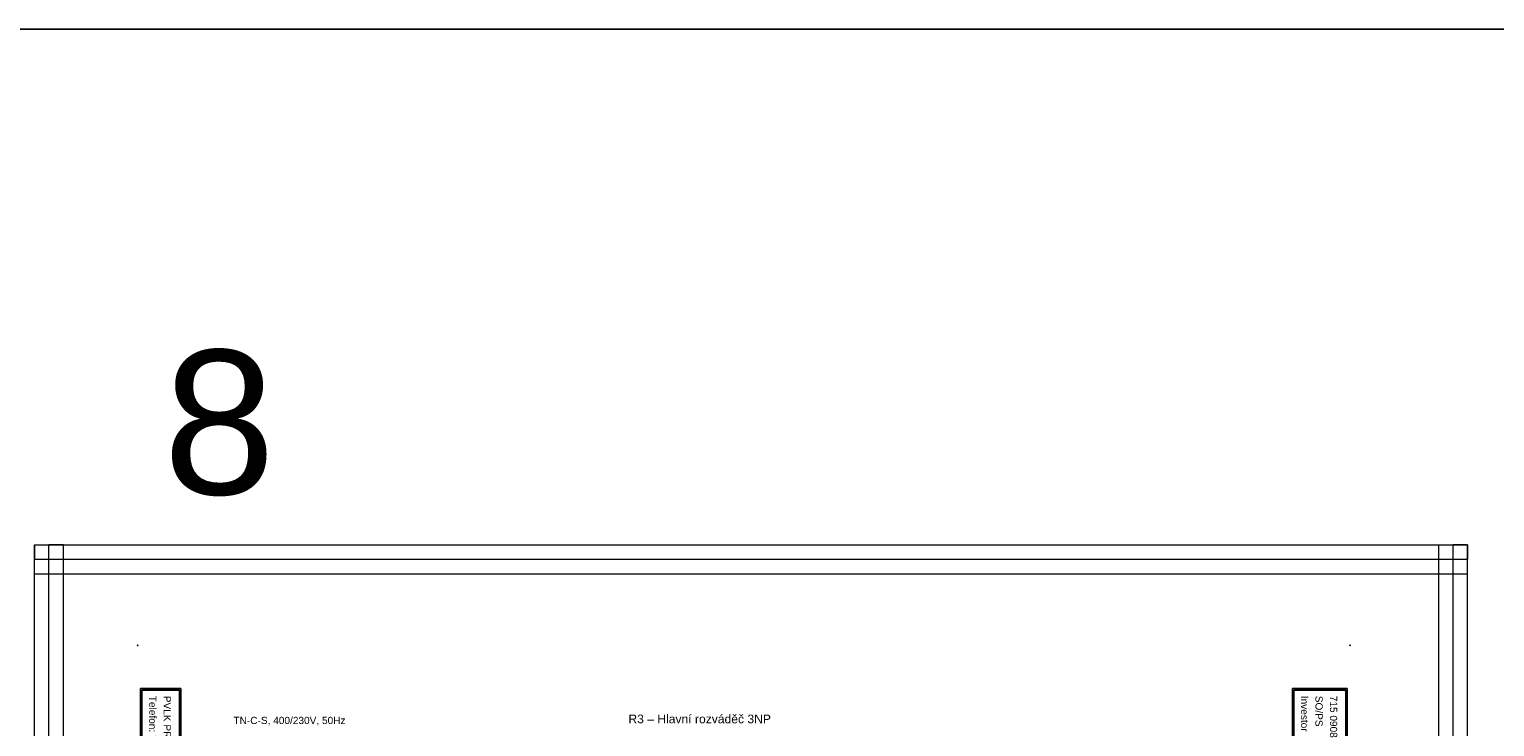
# Model space of a CAD drawing. Extents: x -3642 to 3381, y 3251 to 3904.
# Tile 25 of 41: x 101 to 608, y 3662 to 3904. Entities that reach past the tile are written whole.
import ezdxf
from ezdxf.enums import TextEntityAlignment as Align

# ---------------------------------------------------------------- set-up
doc = ezdxf.new("R2010")
doc.units = 0
doc.header["$MEASUREMENT"] = 0
for name, color, linetype in [('1-KRESBA', 7, 'Continuous'), ('__10-Popisy', 220, 'Continuous'), ('__Bílá', 7, 'Continuous'), ('__Oranžová', 30, 'Continuous'), ('__Vínová 220', 220, 'Continuous')]:
    doc.layers.add(name, color=color, linetype=linetype)
doc.styles.add('Arial', font='arial.ttf')

# ---------------------------------------------------------------- blocks, each defined once
blk = doc.blocks.new('BLK_Razítko_malé_pro_rozváděče')
at = {"layer": '__Bílá'}
for p, q in [((15, -1), (15, -20)), ((15, -1), (294, -1)), ((15.5, -1.5), (15.5, -19.5)), ((15.5, -1.5), (184.5, -1.5)), ((184.5, -1.5), (184.5, -19.5)), ((185, -1.5), (185, -19.5)), ((185, -1.5), (293.5, -1.5)), ((293.5, -19.5), (293.5, -1.5)), ((294, -20), (294, -1)), ((15, -20), (294, -20)), ((15.5, -19.5), (184.5, -19.5)), ((185, -19.5), (293.5, -19.5)), ((15, -405), (15, -419)), ((15, -405), (294, -405)), ((15.5, -405.5), (15.5, -418.5)), ((15.5, -405.5), (194.5, -405.5)), ((194.5, -405.5), (194.5, -418.5)), ((195, -405.5), (195, -418.5)), ((195, -405.5), (293.5, -405.5)), ((293.5, -405.5), (293.5, -418.5)), ((294, -405), (294, -419)), ((15, -419), (294, -419)), ((15.5, -418.5), (194.5, -418.5)), ((195, -418.5), (293.5, -418.5))]:
    blk.add_line(p, q, dxfattribs=at)
for p in [(0, 0), (300, 0), (0, -420), (300, -420)]:
    blk.add_point(p, dxfattribs=at)
at = {"layer": '__Bílá', "style": 'Arial'}
for s, height, p in [('Dokument', 2.5, (187, -7)), ('SO/PS', 2.5, (17.5, -12)), ('-', 3, (38, -7)), ('Vypracoval', 2.5, (187, -12)), ('-', 3, (210.5, -7)), ('Investor', 2.5, (17.5, -17)), ('-', 3, (38, -12)), ('Datum', 2.5, (187, -17)), ('-', 3, (210.5, -12)), ('-', 3, (38, -17)), ('-', 3, (210.5, -17)), ('PVLK PROJECT s.r.o. , Langrova 195/33,  787 01 Šumperk', 2.5, (17.5, -411)), ('Copyright © 2012 PVLK', 2.5, (197, -411)), ('Telefon: 773 836 685, mobil: 777 848 204, e-mail: %%Upavelka@pvlk.cz', 2.5, (17.5, -416)), ('Číslo dokumentu .....', 2.5, (197, -416))]:
    blk.add_text(s, height=height, dxfattribs=at).set_placement(p)
at = {"layer": '__Vínová 220', "char_height": 2.5, "attachment_point": 7, "style": 'Arial'}
for s, insert in [('715 0908', (17.5, -7)), ('Rozšíření výrobního areálu firmy PLASTKON PRODUCT, S.R.O.', (42.5, -7.75)), ('R3 – Hlavní rozváděč 3NP', (215, -7.75)), ('SO 02 - Novostavba skladovací haly s administrativní budovou', (42.5, -12.75)), ('Miroslav Pavelka', (215, -12.75)), ('Plastkon product, s.r.o., Hlavní 147, Mikulovice 790 84', (42.5, -17.75)), ('06/2016', (215, -17.75))]:
    blk.add_mtext(s, dxfattribs=dict(at, insert=insert))
at = {"layer": '__Vínová 220', "style": 'Arial'}
blk.add_attdef('ČÍSLO', text='', height=4, dxfattribs=at).set_placement((290, -416), align=Align.RIGHT)

msp = doc.modelspace()

# ---------------------------------------------------------------- linework, layer by layer
at = {"layer": '1-KRESBA', "color": 3}
msp.add_lwpolyline([(-3642.15, 3903.52), (3380.95, 3903.52), (3380.95, 3250.95), (-3642.15, 3250.95)], close=True, dxfattribs=at)
at = {"layer": '__Vínová 220', "lineweight": 0}
for p, q in [((102.67, 3724.82), (102.67, 3719.82)), ((102.67, 3724.82), (599.08, 3724.82)), ((102.67, 3358.74), (102.67, 3724.82)), ((102.67, 3724.82), (107.67, 3724.82)), ((107.67, 3358.74), (107.67, 3724.82)), ((112.67, 3724.82), (107.67, 3724.82)), ((112.67, 3358.74), (112.67, 3724.82)), ((589.08, 3358.74), (589.08, 3724.82)), ((589.08, 3724.82), (594.08, 3724.82)), ((594.08, 3358.74), (594.08, 3724.82)), ((599.08, 3724.82), (594.08, 3724.82)), ((599.08, 3724.82), (599.08, 3719.82)), ((599.08, 3358.74), (599.08, 3724.82)), ((102.67, 3714.82), (102.67, 3719.82)), ((102.67, 3719.82), (599.08, 3719.82)), ((599.08, 3714.82), (599.08, 3719.82)), ((102.67, 3714.82), (599.08, 3714.82))]:
    msp.add_line(p, q, dxfattribs=at)

# ---------------------------------------------------------------- block references
at = {"layer": '1-KRESBA', "rotation": 270}
msp.add_blockref('BLK_Razítko_malé_pro_rozváděče', (558.39, 3690), dxfattribs=at).add_auto_attribs({'ČÍSLO': '24.8'})

# ---------------------------------------------------------------- texts
at = {"layer": '__10-Popisy', "style": 'Arial'}
msp.add_text('8', height=50, dxfattribs=at).set_placement((147.24, 3742.31))
at = {"layer": '__Bílá', "insert": (308.4, 3662.93), "char_height": 3, "attachment_point": 7, "style": 'Arial'}
msp.add_mtext('R3 – Hlavní rozváděč 3NP', dxfattribs=at)
at = {"layer": '__Oranžová', "lineweight": 0, "style": 'Arial'}
msp.add_text('TN-C-S, 400/230V, 50Hz', height=2.5, dxfattribs=at).set_placement((171.59, 3662.71))

doc.saveas('drawing.dxf')
